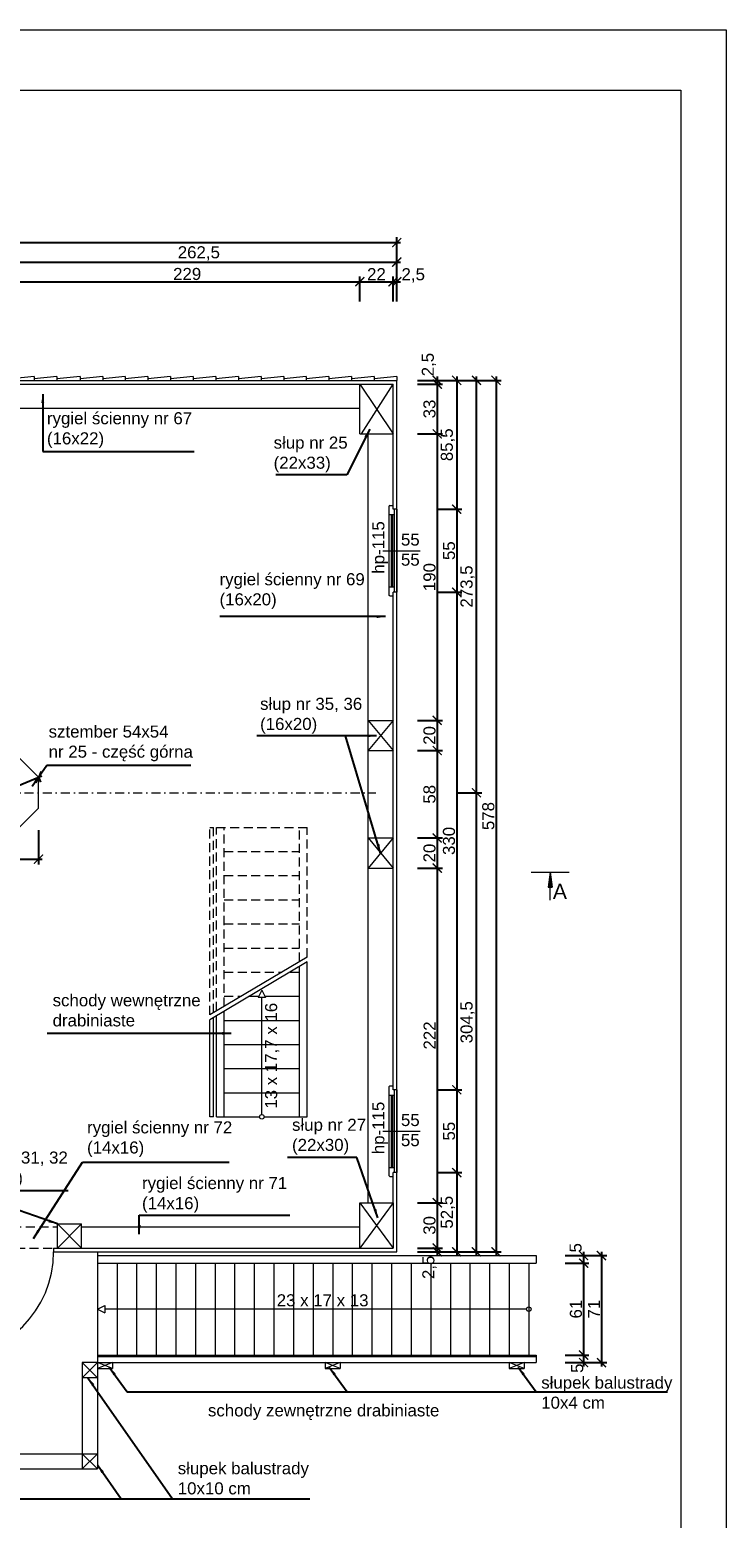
# Model space of a CAD drawing. Header units: millimetres. Extents: x -80660 to 263001, y 590205 to 619905.
# Tile 13 of 64: x -39030 to -34413, y 610032 to 619905. Entities that reach past the tile are written whole.
import ezdxf

# ---------------------------------------------------------------- set-up
doc = ezdxf.new("R2010")
doc.units = ezdxf.units.MM
doc.linetypes.add('DASHDOTX2', pattern=[2, 1, -0.5, 0, -0.5])
doc.linetypes.add('DASHEDX2', pattern=[1.5, 1, -0.5])
for name, color, linetype, lineweight in [('l.c. 5', 8, 'Continuous', 5), ('l.c.9', 3, 'Continuous', 9), ('l.k.k. 5', 4, 'DASHEDX2', 5), ('l.kr.kp.9', 5, 'DASHDOTX2', 9)]:
    doc.layers.add(name, color=color, linetype=linetype, lineweight=lineweight)
doc.styles.add('styl1', font='arial.ttf')
doc.dimstyles.new('stefan', dxfattribs={"dimtxt": 80, "dimasz": 60, "dimexe": 35, "dimexo": 0, "dimgap": 10, "dimtad": 1, "dimdec": 1, "dimlfac": 0.1, "dimtxsty": 'styl1', "dimblk": 'ARCHTICK', "dimcen": 2.5, "dimdle": 25, "dimadec": 0, "dimazin": 0, "dimtfac": 1, "dimtdec": 1, "dimtmove": 0, "dimatfit": 3, "dimfxl": 1, "dimarcsym": 0})

# ---------------------------------------------------------------- blocks, each defined once
blk = doc.blocks.new('_ArchTick')
at = {"color": 0, "const_width": 0.15}
blk.add_lwpolyline([(-0.5, -0.5), (0.5, 0.5)], dxfattribs=at)
blk = doc.blocks.new('*D220')
at = {"layer": 'Defpoints', "color": 0}
for p in [(-36842, 618233.3), (-39132, 618103.3), (-36842, 618103.3)]:
    blk.add_point(p, dxfattribs=at)
at = {"layer": 'l.c.9', "color": 0, "lineweight": -2}
for p, q in [((-39157, 618233.3), (-36817, 618233.3)), ((-39132, 618103.3), (-39132, 618268.3)), ((-36842, 618103.3), (-36842, 618268.3))]:
    blk.add_line(p, q, dxfattribs=at)
at = {"layer": 'l.c.9', "color": 0, "lineweight": -2, "xscale": 60, "yscale": 60, "zscale": 60, "rotation": 180}
blk.add_blockref('_ArchTick', (-39132, 618233.3), dxfattribs=at)
at = {"layer": 'l.c.9', "color": 0, "lineweight": -2, "xscale": 60, "yscale": 60, "zscale": 60}
blk.add_blockref('_ArchTick', (-36842, 618233.3), dxfattribs=at)
at = {"layer": 'l.c.9', "color": 0, "insert": (-37987, 618284.2), "char_height": 80, "attachment_point": 5, "style": 'styl1'}
blk.add_mtext('229', dxfattribs=at)
blk = doc.blocks.new('*D218')
at = {"layer": 'Defpoints', "color": 0}
for p in [(-36597, 618363.3), (-39222, 618233.3), (-36597, 618233.3)]:
    blk.add_point(p, dxfattribs=at)
at = {"layer": 'l.c.9', "color": 0, "lineweight": -2}
for p, q in [((-39222, 618233.3), (-39222, 618398.3)), ((-36597, 618233.3), (-36597, 618398.3)), ((-39247, 618363.3), (-36572, 618363.3))]:
    blk.add_line(p, q, dxfattribs=at)
at = {"layer": 'l.c.9', "color": 0, "lineweight": -2, "xscale": 60, "yscale": 60, "zscale": 60, "rotation": 180}
blk.add_blockref('_ArchTick', (-39222, 618363.3), dxfattribs=at)
at = {"layer": 'l.c.9', "color": 0, "lineweight": -2, "xscale": 60, "yscale": 60, "zscale": 60}
blk.add_blockref('_ArchTick', (-36597, 618363.3), dxfattribs=at)
at = {"layer": 'l.c.9', "color": 0, "insert": (-37909.5, 618421.4), "char_height": 80, "attachment_point": 5, "style": 'styl1'}
blk.add_mtext('262,5', dxfattribs=at)
blk = doc.blocks.new('*D195')
at = {"layer": 'Defpoints', "color": 0}
for p in [(-36597, 618493.3), (-41847, 618363.3), (-36597, 618363.3)]:
    blk.add_point(p, dxfattribs=at)
at = {"layer": 'l.c.9', "color": 0, "lineweight": -2}
for p, q in [((-41872, 618493.3), (-36572, 618493.3)), ((-41847, 618363.3), (-41847, 618528.3)), ((-36597, 618363.3), (-36597, 618528.3))]:
    blk.add_line(p, q, dxfattribs=at)
at = {"layer": 'l.c.9', "color": 0, "lineweight": -2, "xscale": 60, "yscale": 60, "zscale": 60, "rotation": 180}
blk.add_blockref('_ArchTick', (-41847, 618493.3), dxfattribs=at)
at = {"layer": 'l.c.9', "color": 0, "lineweight": -2, "xscale": 60, "yscale": 60, "zscale": 60}
blk.add_blockref('_ArchTick', (-36597, 618493.3), dxfattribs=at)
at = {"layer": 'l.c.9', "color": 0, "insert": (-39222, 618544.2), "char_height": 80, "attachment_point": 5, "style": 'styl1'}
blk.add_mtext('525', dxfattribs=at)
blk = doc.blocks.new('*D244')
at = {"layer": 'Defpoints', "color": 0}
for p in [(-38972.9, 614948), (-38972.7, 614947.6), (-39471.5, 614741)]:
    blk.add_point(p, dxfattribs=at)
at = {"layer": 'l.c.9', "color": 0, "lineweight": -2}
for p, q in [((-39494.4, 614731.1), (-38949.6, 614957.2)), ((-38972.9, 614948), (-38959.3, 614915.3)), ((-39471.5, 614741), (-39457.9, 614708.3))]:
    blk.add_line(p, q, dxfattribs=at)
at = {"layer": 'l.c.9', "color": 0, "lineweight": -2, "xscale": 60, "yscale": 60, "zscale": 60}
for p, rotation in [((-38972.7, 614947.6), 22.54321186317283), ((-39471.3, 614740.7), 202.5432118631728)]:
    blk.add_blockref('_ArchTick', p, dxfattribs=dict(at, rotation=rotation))
at = {"layer": 'l.c.9', "color": 0, "insert": (-39241.4, 614891), "char_height": 80, "attachment_point": 5, "rotation": 22.54321, "style": 'styl1'}
blk.add_mtext('54', dxfattribs=at)
blk = doc.blocks.new('*D228')
at = {"layer": 'Defpoints', "color": 0}
for p in [(-39462.9, 614594.9), (-38972.6, 614594.9), (-38972.6, 614403.7)]:
    blk.add_point(p, dxfattribs=at)
at = {"layer": 'l.c.9', "color": 0, "lineweight": -2}
for p, q in [((-39462.9, 614594.9), (-39462.9, 614368.7)), ((-38972.6, 614594.9), (-38972.6, 614368.7)), ((-39487.9, 614403.7), (-38947.6, 614403.7))]:
    blk.add_line(p, q, dxfattribs=at)
at = {"layer": 'l.c.9', "color": 0, "lineweight": -2, "xscale": 60, "yscale": 60, "zscale": 60, "rotation": 180}
blk.add_blockref('_ArchTick', (-39462.9, 614403.7), dxfattribs=at)
at = {"layer": 'l.c.9', "color": 0, "lineweight": -2, "xscale": 60, "yscale": 60, "zscale": 60}
blk.add_blockref('_ArchTick', (-38972.6, 614403.7), dxfattribs=at)
at = {"layer": 'l.c.9', "color": 0, "insert": (-39217.7, 614454.4), "char_height": 80, "attachment_point": 5, "style": 'styl1'}
blk.add_mtext('54', dxfattribs=at)
blk = doc.blocks.new('*D256')
at = {"layer": 'Defpoints', "color": 0}
for p in [(-36329.2, 612324.4), (-36329.2, 611799.4), (-36199.9, 611799.4)]:
    blk.add_point(p, dxfattribs=at)
at = {"layer": 'l.c.9', "color": 0, "lineweight": -2}
for p, q in [((-36329.2, 612324.4), (-36164.9, 612324.4)), ((-36199.9, 612349.4), (-36199.9, 611774.4)), ((-36329.2, 611799.4), (-36164.9, 611799.4))]:
    blk.add_line(p, q, dxfattribs=at)
at = {"layer": 'l.c.9', "color": 0, "lineweight": -2, "xscale": 60, "yscale": 60, "zscale": 60}
for p, rotation in [((-36199.9, 612324.4), 90), ((-36199.9, 611799.4), 270)]:
    blk.add_blockref('_ArchTick', p, dxfattribs=dict(at, rotation=rotation))
at = {"layer": 'l.c.9', "color": 0, "insert": (-36257.9, 612061.9), "char_height": 80, "attachment_point": 5, "rotation": 90, "style": 'styl1'}
blk.add_mtext('52,5', dxfattribs=at)
blk = doc.blocks.new('*D255')
at = {"layer": 'Defpoints', "color": 0}
for p in [(-36329.2, 612874.4), (-36329.2, 612324.4), (-36199.9, 612324.4)]:
    blk.add_point(p, dxfattribs=at)
at = {"layer": 'l.c.9', "color": 0, "lineweight": -2}
for p, q in [((-36329.2, 612874.4), (-36164.9, 612874.4)), ((-36199.9, 612899.4), (-36199.9, 612299.4)), ((-36329.2, 612324.4), (-36164.9, 612324.4))]:
    blk.add_line(p, q, dxfattribs=at)
at = {"layer": 'l.c.9', "color": 0, "lineweight": -2, "xscale": 60, "yscale": 60, "zscale": 60}
for p, rotation in [((-36199.9, 612874.4), 90), ((-36199.9, 612324.4), 270)]:
    blk.add_blockref('_ArchTick', p, dxfattribs=dict(at, rotation=rotation))
at = {"layer": 'l.c.9', "color": 0, "insert": (-36250.6, 612599.4), "char_height": 80, "attachment_point": 5, "rotation": 90, "style": 'styl1'}
blk.add_mtext('55', dxfattribs=at)
blk = doc.blocks.new('*D254')
at = {"layer": 'Defpoints', "color": 0}
for p in [(-36329.2, 616174.4), (-36329.2, 612874.4), (-36199.9, 612874.4)]:
    blk.add_point(p, dxfattribs=at)
at = {"layer": 'l.c.9', "color": 0, "lineweight": -2}
for p, q in [((-36329.2, 616174.4), (-36164.9, 616174.4)), ((-36199.9, 616199.4), (-36199.9, 612849.4)), ((-36329.2, 612874.4), (-36164.9, 612874.4))]:
    blk.add_line(p, q, dxfattribs=at)
at = {"layer": 'l.c.9', "color": 0, "lineweight": -2, "xscale": 60, "yscale": 60, "zscale": 60}
for p, rotation in [((-36199.9, 616174.4), 90), ((-36199.9, 612874.4), 270)]:
    blk.add_blockref('_ArchTick', p, dxfattribs=dict(at, rotation=rotation))
at = {"layer": 'l.c.9', "color": 0, "insert": (-36250.7, 614524.4), "char_height": 80, "attachment_point": 5, "rotation": 90, "style": 'styl1'}
blk.add_mtext('330', dxfattribs=at)
blk = doc.blocks.new('*D253')
at = {"layer": 'Defpoints', "color": 0}
for p in [(-36329.2, 616724.4), (-36329.2, 616174.4), (-36199.9, 616174.4)]:
    blk.add_point(p, dxfattribs=at)
at = {"layer": 'l.c.9', "color": 0, "lineweight": -2}
for p, q in [((-36329.2, 616724.4), (-36164.9, 616724.4)), ((-36199.9, 616749.4), (-36199.9, 616149.4)), ((-36329.2, 616174.4), (-36164.9, 616174.4))]:
    blk.add_line(p, q, dxfattribs=at)
at = {"layer": 'l.c.9', "color": 0, "lineweight": -2, "xscale": 60, "yscale": 60, "zscale": 60}
for p, rotation in [((-36199.9, 616724.4), 90), ((-36199.9, 616174.4), 270)]:
    blk.add_blockref('_ArchTick', p, dxfattribs=dict(at, rotation=rotation))
at = {"layer": 'l.c.9', "color": 0, "insert": (-36250.6, 616449.4), "char_height": 80, "attachment_point": 5, "rotation": 90, "style": 'styl1'}
blk.add_mtext('55', dxfattribs=at)
blk = doc.blocks.new('*D252')
at = {"layer": 'Defpoints', "color": 0}
for p in [(-36329.2, 617579.4), (-36329.2, 616724.4), (-36199.9, 616724.4)]:
    blk.add_point(p, dxfattribs=at)
at = {"layer": 'l.c.9', "color": 0, "lineweight": -2}
for p, q in [((-36199.9, 617604.4), (-36199.9, 616699.4)), ((-36329.2, 617579.4), (-36164.9, 617579.4)), ((-36329.2, 616724.4), (-36164.9, 616724.4))]:
    blk.add_line(p, q, dxfattribs=at)
at = {"layer": 'l.c.9', "color": 0, "lineweight": -2, "xscale": 60, "yscale": 60, "zscale": 60}
for p, rotation in [((-36199.9, 617579.4), 90), ((-36199.9, 616724.4), 270)]:
    blk.add_blockref('_ArchTick', p, dxfattribs=dict(at, rotation=rotation))
at = {"layer": 'l.c.9', "color": 0, "insert": (-36257.9, 617151.9), "char_height": 80, "attachment_point": 5, "rotation": 90, "style": 'styl1'}
blk.add_mtext('85,5', dxfattribs=at)
blk = doc.blocks.new('*D251')
at = {"layer": 'Defpoints', "color": 0}
for p in [(-35481.4, 611774.4), (-35481.4, 611724.4), (-35358.5, 611724.4)]:
    blk.add_point(p, dxfattribs=at)
at = {"layer": 'l.c.9', "color": 0, "lineweight": -2}
for p, q in [((-35358.5, 611799.4), (-35358.5, 611699.4)), ((-35481.4, 611774.4), (-35323.5, 611774.4)), ((-35481.4, 611724.4), (-35323.5, 611724.4))]:
    blk.add_line(p, q, dxfattribs=at)
at = {"layer": 'l.c.9', "color": 0, "lineweight": -2, "xscale": 60, "yscale": 60, "zscale": 60}
for p, rotation in [((-35358.5, 611774.4), 90), ((-35358.5, 611724.4), 270)]:
    blk.add_blockref('_ArchTick', p, dxfattribs=dict(at, rotation=rotation))
at = {"layer": 'l.c.9', "color": 0, "insert": (-35411.3, 611826), "char_height": 80, "attachment_point": 5, "rotation": 90, "style": 'styl1'}
blk.add_mtext('5', dxfattribs=at)
blk = doc.blocks.new('*D250')
at = {"layer": 'Defpoints', "color": 0}
for p in [(-35481.4, 611114.4), (-35481.4, 611064.4), (-35358.5, 611064.4)]:
    blk.add_point(p, dxfattribs=at)
at = {"layer": 'l.c.9', "color": 0, "lineweight": -2}
for p, q in [((-35481.4, 611114.4), (-35323.5, 611114.4)), ((-35358.5, 611139.4), (-35358.5, 611039.4)), ((-35481.4, 611064.4), (-35323.5, 611064.4))]:
    blk.add_line(p, q, dxfattribs=at)
at = {"layer": 'l.c.9', "color": 0, "lineweight": -2, "xscale": 60, "yscale": 60, "zscale": 60}
for p, rotation in [((-35358.5, 611114.4), 90), ((-35358.5, 611064.4), 270)]:
    blk.add_blockref('_ArchTick', p, dxfattribs=dict(at, rotation=rotation))
at = {"layer": 'l.c.9', "color": 0, "insert": (-35400.7, 611027.4), "char_height": 80, "attachment_point": 5, "rotation": 90, "style": 'styl1'}
blk.add_mtext('5', dxfattribs=at)
blk = doc.blocks.new('*D249')
at = {"layer": 'Defpoints', "color": 0}
for p in [(-35481.4, 611724.4), (-35481.4, 611114.4), (-35358.5, 611114.4)]:
    blk.add_point(p, dxfattribs=at)
at = {"layer": 'l.c.9', "color": 0, "lineweight": -2}
for p, q in [((-35481.4, 611724.4), (-35323.5, 611724.4)), ((-35358.5, 611749.4), (-35358.5, 611089.4)), ((-35481.4, 611114.4), (-35323.5, 611114.4))]:
    blk.add_line(p, q, dxfattribs=at)
at = {"layer": 'l.c.9', "color": 0, "lineweight": -2, "xscale": 60, "yscale": 60, "zscale": 60}
for p, rotation in [((-35358.5, 611724.4), 90), ((-35358.5, 611114.4), 270)]:
    blk.add_blockref('_ArchTick', p, dxfattribs=dict(at, rotation=rotation))
at = {"layer": 'l.c.9', "color": 0, "insert": (-35409.3, 611419.4), "char_height": 80, "attachment_point": 5, "rotation": 90, "style": 'styl1'}
blk.add_mtext('61', dxfattribs=at)
blk = doc.blocks.new('*D248')
at = {"layer": 'Defpoints', "color": 0}
for p in [(-35358.5, 611774.4), (-35358.5, 611064.4), (-35240.1, 611064.4)]:
    blk.add_point(p, dxfattribs=at)
at = {"layer": 'l.c.9', "color": 0, "lineweight": -2}
for p, q in [((-35240.1, 611799.4), (-35240.1, 611039.4)), ((-35358.5, 611774.4), (-35205.1, 611774.4)), ((-35358.5, 611064.4), (-35205.1, 611064.4))]:
    blk.add_line(p, q, dxfattribs=at)
at = {"layer": 'l.c.9', "color": 0, "lineweight": -2, "xscale": 60, "yscale": 60, "zscale": 60}
for p, rotation in [((-35240.1, 611774.4), 90), ((-35240.1, 611064.4), 270)]:
    blk.add_blockref('_ArchTick', p, dxfattribs=dict(at, rotation=rotation))
at = {"layer": 'l.c.9', "color": 0, "insert": (-35290.2, 611419.4), "char_height": 80, "attachment_point": 5, "rotation": 90, "style": 'styl1'}
blk.add_mtext('71', dxfattribs=at)
blk = doc.blocks.new('*D243')
at = {"layer": 'Defpoints', "color": 0}
for p in [(-36199.2, 617579.4), (-36069.2, 617579.4), (-36199.2, 614844.4)]:
    blk.add_point(p, dxfattribs=at)
at = {"layer": 'l.c.9', "color": 0, "lineweight": -2}
for p, q in [((-36069.2, 614819.4), (-36069.2, 617604.4)), ((-36199.2, 617579.4), (-36034.2, 617579.4)), ((-36199.2, 614844.4), (-36034.2, 614844.4))]:
    blk.add_line(p, q, dxfattribs=at)
at = {"layer": 'l.c.9', "color": 0, "lineweight": -2, "xscale": 60, "yscale": 60, "zscale": 60}
for p, rotation in [((-36069.2, 617579.4), 90), ((-36069.2, 614844.4), 270)]:
    blk.add_blockref('_ArchTick', p, dxfattribs=dict(at, rotation=rotation))
at = {"layer": 'l.c.9', "color": 0, "insert": (-36127.3, 616211.9), "char_height": 80, "attachment_point": 5, "rotation": 90, "style": 'styl1'}
blk.add_mtext('273,5', dxfattribs=at)
blk = doc.blocks.new('*D242')
at = {"layer": 'Defpoints', "color": 0}
for p in [(-36459.2, 614344.1), (-36459.2, 612124.4), (-36329.2, 612124.4)]:
    blk.add_point(p, dxfattribs=at)
at = {"layer": 'l.c.9', "color": 0, "lineweight": -2}
for p, q in [((-36459.2, 614344.1), (-36294.2, 614344.1)), ((-36329.2, 614369.1), (-36329.2, 612099.4)), ((-36459.2, 612124.4), (-36294.2, 612124.4))]:
    blk.add_line(p, q, dxfattribs=at)
at = {"layer": 'l.c.9', "color": 0, "lineweight": -2, "xscale": 60, "yscale": 60, "zscale": 60}
for p, rotation in [((-36329.2, 614344.1), 90), ((-36329.2, 612124.4), 270)]:
    blk.add_blockref('_ArchTick', p, dxfattribs=dict(at, rotation=rotation))
at = {"layer": 'l.c.9', "color": 0, "insert": (-36379.4, 613234.3), "char_height": 80, "attachment_point": 5, "rotation": 90, "style": 'styl1'}
blk.add_mtext('222', dxfattribs=at)
blk = doc.blocks.new('*D241')
at = {"layer": 'Defpoints', "color": 0}
for p in [(-36459.2, 614544.1), (-36459.2, 614344.1), (-36329.2, 614344.1)]:
    blk.add_point(p, dxfattribs=at)
at = {"layer": 'l.c.9', "color": 0, "lineweight": -2}
for p, q in [((-36459.2, 614544.1), (-36294.2, 614544.1)), ((-36329.2, 614569.1), (-36329.2, 614319.1)), ((-36459.2, 614344.1), (-36294.2, 614344.1))]:
    blk.add_line(p, q, dxfattribs=at)
at = {"layer": 'l.c.9', "color": 0, "lineweight": -2, "xscale": 60, "yscale": 60, "zscale": 60}
for p, rotation in [((-36329.2, 614544.1), 90), ((-36329.2, 614344.1), 270)]:
    blk.add_blockref('_ArchTick', p, dxfattribs=dict(at, rotation=rotation))
at = {"layer": 'l.c.9', "color": 0, "insert": (-36380.1, 614444.1), "char_height": 80, "attachment_point": 5, "rotation": 90, "style": 'styl1'}
blk.add_mtext('20', dxfattribs=at)
blk = doc.blocks.new('*D240')
at = {"layer": 'Defpoints', "color": 0}
for p in [(-36459.2, 615124.1), (-36459.2, 614544.1), (-36329.2, 614544.1)]:
    blk.add_point(p, dxfattribs=at)
at = {"layer": 'l.c.9', "color": 0, "lineweight": -2}
for p, q in [((-36329.2, 615149.1), (-36329.2, 614519.1)), ((-36459.2, 615124.1), (-36294.2, 615124.1)), ((-36459.2, 614544.1), (-36294.2, 614544.1))]:
    blk.add_line(p, q, dxfattribs=at)
at = {"layer": 'l.c.9', "color": 0, "lineweight": -2, "xscale": 60, "yscale": 60, "zscale": 60}
for p, rotation in [((-36329.2, 615124.1), 90), ((-36329.2, 614544.1), 270)]:
    blk.add_blockref('_ArchTick', p, dxfattribs=dict(at, rotation=rotation))
at = {"layer": 'l.c.9', "color": 0, "insert": (-36380.1, 614834.1), "char_height": 80, "attachment_point": 5, "rotation": 90, "style": 'styl1'}
blk.add_mtext('58', dxfattribs=at)
blk = doc.blocks.new('*D239')
at = {"layer": 'Defpoints', "color": 0}
for p in [(-36459.2, 615324.1), (-36459.2, 615124.1), (-36329.2, 615124.1)]:
    blk.add_point(p, dxfattribs=at)
at = {"layer": 'l.c.9', "color": 0, "lineweight": -2}
for p, q in [((-36329.2, 615349.1), (-36329.2, 615099.1)), ((-36459.2, 615324.1), (-36294.2, 615324.1)), ((-36459.2, 615124.1), (-36294.2, 615124.1))]:
    blk.add_line(p, q, dxfattribs=at)
at = {"layer": 'l.c.9', "color": 0, "lineweight": -2, "xscale": 60, "yscale": 60, "zscale": 60}
for p, rotation in [((-36329.2, 615324.1), 90), ((-36329.2, 615124.1), 270)]:
    blk.add_blockref('_ArchTick', p, dxfattribs=dict(at, rotation=rotation))
at = {"layer": 'l.c.9', "color": 0, "insert": (-36380.1, 615224.1), "char_height": 80, "attachment_point": 5, "rotation": 90, "style": 'styl1'}
blk.add_mtext('20', dxfattribs=at)
blk = doc.blocks.new('*D238')
at = {"layer": 'Defpoints', "color": 0}
for p in [(-36459.2, 617224.4), (-36459.2, 615324.1), (-36329.2, 615324.1)]:
    blk.add_point(p, dxfattribs=at)
at = {"layer": 'l.c.9', "color": 0, "lineweight": -2}
for p, q in [((-36459.2, 617224.4), (-36294.2, 617224.4)), ((-36329.2, 617249.4), (-36329.2, 615299.1)), ((-36459.2, 615324.1), (-36294.2, 615324.1))]:
    blk.add_line(p, q, dxfattribs=at)
at = {"layer": 'l.c.9', "color": 0, "lineweight": -2, "xscale": 60, "yscale": 60, "zscale": 60}
for p, rotation in [((-36329.2, 617224.4), 90), ((-36329.2, 615324.1), 270)]:
    blk.add_blockref('_ArchTick', p, dxfattribs=dict(at, rotation=rotation))
at = {"layer": 'l.c.9', "color": 0, "insert": (-36380.1, 616274.3), "char_height": 80, "attachment_point": 5, "rotation": 90, "style": 'styl1'}
blk.add_mtext('190', dxfattribs=at)
blk = doc.blocks.new('*D237')
at = {"layer": 'Defpoints', "color": 0}
for p in [(-36459.2, 617554.4), (-36459.2, 617224.4), (-36329.2, 617224.4)]:
    blk.add_point(p, dxfattribs=at)
at = {"layer": 'l.c.9', "color": 0, "lineweight": -2}
for p, q in [((-36459.2, 617554.4), (-36294.2, 617554.4)), ((-36329.2, 617579.4), (-36329.2, 617199.4)), ((-36459.2, 617224.4), (-36294.2, 617224.4))]:
    blk.add_line(p, q, dxfattribs=at)
at = {"layer": 'l.c.9', "color": 0, "lineweight": -2, "xscale": 60, "yscale": 60, "zscale": 60}
for p, rotation in [((-36329.2, 617554.4), 90), ((-36329.2, 617224.4), 270)]:
    blk.add_blockref('_ArchTick', p, dxfattribs=dict(at, rotation=rotation))
at = {"layer": 'l.c.9', "color": 0, "insert": (-36380.1, 617389.4), "char_height": 80, "attachment_point": 5, "rotation": 90, "style": 'styl1'}
blk.add_mtext('33', dxfattribs=at)
blk = doc.blocks.new('*D236')
at = {"layer": 'Defpoints', "color": 0}
for p in [(-36459.2, 617579.4), (-36459.2, 617554.4), (-36329.2, 617554.4)]:
    blk.add_point(p, dxfattribs=at)
at = {"layer": 'l.c.9', "color": 0, "lineweight": -2}
for p, q in [((-36329.2, 617604.4), (-36329.2, 617529.4)), ((-36459.2, 617579.4), (-36294.2, 617579.4)), ((-36459.2, 617554.4), (-36294.2, 617554.4))]:
    blk.add_line(p, q, dxfattribs=at)
at = {"layer": 'l.c.9', "color": 0, "lineweight": -2, "xscale": 60, "yscale": 60, "zscale": 60}
for p, rotation in [((-36329.2, 617579.4), 90), ((-36329.2, 617554.4), 270)]:
    blk.add_blockref('_ArchTick', p, dxfattribs=dict(at, rotation=rotation))
at = {"layer": 'l.c.9', "color": 0, "insert": (-36384.1, 617683.8), "char_height": 80, "attachment_point": 5, "rotation": 90, "style": 'styl1'}
blk.add_mtext('2,5', dxfattribs=at)
blk = doc.blocks.new('*D235')
at = {"layer": 'Defpoints', "color": 0}
for p in [(-36069.2, 617579.4), (-36069.2, 611799.4), (-35939.2, 611799.4)]:
    blk.add_point(p, dxfattribs=at)
at = {"layer": 'l.c.9', "color": 0, "lineweight": -2}
for p, q in [((-35939.2, 617604.4), (-35939.2, 611774.4)), ((-36069.2, 617579.4), (-35904.2, 617579.4)), ((-36069.2, 611799.4), (-35904.2, 611799.4))]:
    blk.add_line(p, q, dxfattribs=at)
at = {"layer": 'l.c.9', "color": 0, "lineweight": -2, "xscale": 60, "yscale": 60, "zscale": 60}
for p, rotation in [((-35939.2, 617579.4), 90), ((-35939.2, 611799.4), 270)]:
    blk.add_blockref('_ArchTick', p, dxfattribs=dict(at, rotation=rotation))
at = {"layer": 'l.c.9', "color": 0, "insert": (-35990.1, 614689.4), "char_height": 80, "attachment_point": 5, "rotation": 90, "style": 'styl1'}
blk.add_mtext('578', dxfattribs=at)
blk = doc.blocks.new('*D234')
at = {"layer": 'Defpoints', "color": 0}
for p in [(-36199.2, 614844.4), (-36069.2, 614844.4), (-36199.2, 611799.4)]:
    blk.add_point(p, dxfattribs=at)
at = {"layer": 'l.c.9', "color": 0, "lineweight": -2}
for p, q in [((-36199.2, 614844.4), (-36034.2, 614844.4)), ((-36069.2, 611774.4), (-36069.2, 614869.4)), ((-36199.2, 611799.4), (-36034.2, 611799.4))]:
    blk.add_line(p, q, dxfattribs=at)
at = {"layer": 'l.c.9', "color": 0, "lineweight": -2, "xscale": 60, "yscale": 60, "zscale": 60}
for p, rotation in [((-36069.2, 614844.4), 90), ((-36069.2, 611799.4), 270)]:
    blk.add_blockref('_ArchTick', p, dxfattribs=dict(at, rotation=rotation))
at = {"layer": 'l.c.9', "color": 0, "insert": (-36127.3, 613321.9), "char_height": 80, "attachment_point": 5, "rotation": 90, "style": 'styl1'}
blk.add_mtext('304,5', dxfattribs=at)
blk = doc.blocks.new('*D233')
at = {"layer": 'Defpoints', "color": 0}
for p in [(-36459.2, 611824.4), (-36459.2, 611799.4), (-36329.2, 611799.4)]:
    blk.add_point(p, dxfattribs=at)
at = {"layer": 'l.c.9', "color": 0, "lineweight": -2}
for p, q in [((-36459.2, 611824.4), (-36294.2, 611824.4)), ((-36459.2, 611799.4), (-36294.2, 611799.4)), ((-36329.2, 611849.4), (-36329.2, 611774.4))]:
    blk.add_line(p, q, dxfattribs=at)
at = {"layer": 'l.c.9', "color": 0, "lineweight": -2, "xscale": 60, "yscale": 60, "zscale": 60}
for p, rotation in [((-36329.2, 611824.4), 90), ((-36329.2, 611799.4), 270)]:
    blk.add_blockref('_ArchTick', p, dxfattribs=dict(at, rotation=rotation))
at = {"layer": 'l.c.9', "color": 0, "insert": (-36380.4, 611696.3), "char_height": 80, "attachment_point": 5, "rotation": 90, "style": 'styl1'}
blk.add_mtext('2,5', dxfattribs=at)
blk = doc.blocks.new('*D232')
at = {"layer": 'Defpoints', "color": 0}
for p in [(-36459.2, 612124.4), (-36459.2, 611824.4), (-36329.2, 611824.4)]:
    blk.add_point(p, dxfattribs=at)
at = {"layer": 'l.c.9', "color": 0, "lineweight": -2}
for p, q in [((-36459.2, 612124.4), (-36294.2, 612124.4)), ((-36329.2, 612149.4), (-36329.2, 611799.4)), ((-36459.2, 611824.4), (-36294.2, 611824.4))]:
    blk.add_line(p, q, dxfattribs=at)
at = {"layer": 'l.c.9', "color": 0, "lineweight": -2, "xscale": 60, "yscale": 60, "zscale": 60}
for p, rotation in [((-36329.2, 612124.4), 90), ((-36329.2, 611824.4), 270)]:
    blk.add_blockref('_ArchTick', p, dxfattribs=dict(at, rotation=rotation))
at = {"layer": 'l.c.9', "color": 0, "insert": (-36380.1, 611974.4), "char_height": 80, "attachment_point": 5, "rotation": 90, "style": 'styl1'}
blk.add_mtext('30', dxfattribs=at)
blk = doc.blocks.new('*D219')
at = {"layer": 'Defpoints', "color": 0}
for p in [(-36622, 618233.3), (-36842, 618103.3), (-36622, 618103.3)]:
    blk.add_point(p, dxfattribs=at)
at = {"layer": 'l.c.9', "color": 0, "lineweight": -2}
for p, q in [((-36867, 618233.3), (-36597, 618233.3)), ((-36842, 618103.3), (-36842, 618268.3)), ((-36622, 618103.3), (-36622, 618268.3))]:
    blk.add_line(p, q, dxfattribs=at)
at = {"layer": 'l.c.9', "color": 0, "lineweight": -2, "xscale": 60, "yscale": 60, "zscale": 60, "rotation": 180}
blk.add_blockref('_ArchTick', (-36842, 618233.3), dxfattribs=at)
at = {"layer": 'l.c.9', "color": 0, "lineweight": -2, "xscale": 60, "yscale": 60, "zscale": 60}
blk.add_blockref('_ArchTick', (-36622, 618233.3), dxfattribs=at)
at = {"layer": 'l.c.9', "color": 0, "insert": (-36732, 618283.5), "char_height": 80, "attachment_point": 5, "style": 'styl1'}
blk.add_mtext('22', dxfattribs=at)
blk = doc.blocks.new('*D193')
at = {"layer": 'Defpoints', "color": 0}
for p in [(-36597, 618233.3), (-36622, 618103.3), (-36597, 618103.3)]:
    blk.add_point(p, dxfattribs=at)
at = {"layer": 'l.c.9', "color": 0, "lineweight": -2}
for p, q in [((-36647, 618233.3), (-36572, 618233.3)), ((-36622, 618103.3), (-36622, 618268.3)), ((-36597, 618103.3), (-36597, 618268.3))]:
    blk.add_line(p, q, dxfattribs=at)
at = {"layer": 'l.c.9', "color": 0, "lineweight": -2, "xscale": 60, "yscale": 60, "zscale": 60, "rotation": 180}
blk.add_blockref('_ArchTick', (-36622, 618233.3), dxfattribs=at)
at = {"layer": 'l.c.9', "color": 0, "lineweight": -2, "xscale": 60, "yscale": 60, "zscale": 60}
blk.add_blockref('_ArchTick', (-36597, 618233.3), dxfattribs=at)
at = {"layer": 'l.c.9', "color": 0, "insert": (-36488, 618275.7), "char_height": 80, "attachment_point": 5, "style": 'styl1'}
blk.add_mtext('2,5', dxfattribs=at)

msp = doc.modelspace()

# ---------------------------------------------------------------- hatches: boundary and pattern name
at = {"layer": 'l.c.9'}
msp.add_hatch(color=0, dxfattribs=at).paths.add_polyline_path([(-35580.3, 614317.73), (-35592.8, 614217.73), (-35567.8, 614217.73)])

# ---------------------------------------------------------------- linework, layer by layer
at = {"layer": 'l.c. 5', "color": 0}
for p, q in [((-36634.5, 616689.37), (-36634.5, 616209.37)), ((-36624.5, 616689.37), (-36624.5, 616209.37)), ((-36634.5, 612839.37), (-36634.5, 612359.37)), ((-36624.5, 612839.37), (-36624.5, 612359.37))]:
    msp.add_line(p, q, dxfattribs=at)
at = {"layer": 'l.c.9', "color": 0}
for p, q in [((-44912.94, 619904.52), (-34412.94, 619904.52)), ((-44912.94, 619904.52), (-34412.94, 619904.52)), ((-34412.94, 619904.52), (-34412.94, 605054.52)), ((-43412.94, 619504.52), (-34712.94, 619504.52)), ((-34712.94, 619504.52), (-34712.94, 605354.52)), ((-39002, 617604.37), (-39152, 617589.37)), ((-38852, 617604.37), (-39002, 617589.37)), ((-39002, 617604.37), (-39002, 617579.37)), ((-38697, 617604.37), (-38852, 617589.37)), ((-38852, 617604.37), (-38852, 617579.37)), ((-38697, 617604.37), (-38697, 617579.37)), ((-38547, 617604.37), (-38697, 617589.37)), ((-38547, 617604.37), (-38547, 617579.37)), ((-38397, 617604.37), (-38547, 617589.37)), ((-38397, 617604.37), (-38397, 617579.37)), ((-38247, 617604.37), (-38397, 617589.37)), ((-38247, 617604.37), (-38247, 617579.37)), ((-38097, 617604.37), (-38247, 617589.37)), ((-38097, 617604.37), (-38097, 617579.37)), ((-37947, 617604.37), (-38097, 617589.37)), ((-37797, 617604.37), (-37947, 617589.37)), ((-37947, 617604.37), (-37947, 617579.37)), ((-37797, 617604.37), (-37797, 617579.37)), ((-37647, 617604.37), (-37797, 617589.37)), ((-37647, 617604.37), (-37647, 617579.37)), ((-37497, 617604.37), (-37647, 617589.37)), ((-37497, 617604.37), (-37497, 617579.37)), ((-37347, 617604.37), (-37497, 617589.37)), ((-37497, 617604.37), (-37497, 617604.37)), ((-37347, 617604.37), (-37347, 617579.37)), ((-37197, 617604.37), (-37347, 617589.37)), ((-37047, 617604.37), (-37197, 617589.37)), ((-37197, 617604.37), (-37197, 617579.37)), ((-37047, 617604.37), (-37047, 617579.37)), ((-36897, 617604.37), (-37047, 617589.37)), ((-36897, 617604.37), (-36897, 617579.37)), ((-36747, 617604.37), (-36897, 617589.37)), ((-36747, 617604.37), (-36747, 617579.37)), ((-36597, 617604.37), (-36747, 617589.37)), ((-36597, 617604.37), (-36597, 617579.37)), ((-41847, 617579.37), (-36597, 617579.37)), ((-41822, 617554.37), (-36622, 617554.37)), ((-36842, 617224.37), (-36842, 617554.37)), ((-36842, 617554.37), (-36622, 617224.37)), ((-36832, 617224.37), (-36622, 617554.37)), ((-36622, 617224.37), (-36622, 617554.37)), ((-36597, 611799.37), (-36597, 617579.37)), ((-41602, 617394.37), (-36842, 617394.37)), ((-36842, 617224.37), (-36622, 617224.37)), ((-36832, 617224.37), (-36622, 617224.37)), ((-36787, 612124.37), (-36787, 617224.37)), ((-36622, 616724.37), (-36622, 617224.37)), ((-36622, 616724.37), (-36622, 617044.14)), ((-36644, 616749.37), (-36647, 616746.37)), ((-36647, 616152.37), (-36647, 616746.37)), ((-36644, 616749.37), (-36622, 616749.37)), ((-36597, 616724.37), (-36622, 616724.37)), ((-36612, 616174.37), (-36612, 616724.37)), ((-36597, 616724.37), (-36597, 616174.37)), ((-36647, 616689.37), (-36612, 616689.37)), ((-36689.93, 616449.37), (-36441.43, 616449.37)), ((-36647, 616209.37), (-36612, 616209.37)), ((-36644, 616149.37), (-36647, 616152.37)), ((-36644, 616149.37), (-36622, 616149.37)), ((-36597, 616174.37), (-36622, 616174.37)), ((-36622, 612874.37), (-36622, 616174.37)), ((-36622, 612874.37), (-36622, 616174.37)), ((-36787, 615324.14), (-36622, 615124.14)), ((-36622, 615324.14), (-36787, 615124.14)), ((-36787, 615324.14), (-36622, 615324.14)), ((-36787, 615124.14), (-36622, 615124.14)), ((-36787, 614544.14), (-36622, 614544.14)), ((-36787, 614544.14), (-36622, 614344.14)), ((-36622, 614544.14), (-36787, 614344.14)), ((-36787, 614344.14), (-36622, 614344.14)), ((-35705.3, 614317.73), (-35455.3, 614317.73)), ((-35580.3, 614317.73), (-35592.8, 614217.73)), ((-35580.3, 614317.73), (-35567.8, 614217.73)), ((-35592.8, 614217.73), (-35567.8, 614217.73)), ((-35580.3, 614132.55), (-35580.3, 614217.73)), ((-37192, 613754.37), (-37837, 613370.22)), ((-37192, 613721.71), (-37837, 613337.57)), ((-37305.08, 613654.37), (-37242, 613654.37)), ((-37242, 612694.37), (-37242, 613691.93)), ((-37192, 612694.37), (-37192, 613721.71)), ((-37573.73, 613494.37), (-37512.57, 613494.37)), ((-37492, 613535.5), (-37517, 613485.5)), ((-37467, 613485.5), (-37517, 613485.5)), ((-37492, 613535.5), (-37467, 613485.5)), ((-37492, 612709.37), (-37492, 613485.5)), ((-37471.43, 613494.37), (-37242, 613494.37)), ((-37792, 612694.37), (-37792, 613364.37)), ((-37742, 612694.37), (-37742, 613394.14)), ((-37837, 612694.37), (-37837, 613337.57)), ((-37812, 612694.37), (-37812, 613352.45)), ((-37742, 613334.37), (-37242, 613334.37)), ((-37742, 613174.37), (-37242, 613174.37)), ((-37742, 613014.37), (-37242, 613014.37)), ((-36644, 612899.37), (-36647, 612896.37)), ((-36647, 612302.37), (-36647, 612896.37)), ((-36644, 612899.37), (-36622, 612899.37)), ((-36597, 612874.37), (-36622, 612874.37)), ((-36612, 612324.37), (-36612, 612874.37)), ((-36597, 612874.37), (-36597, 612324.37)), ((-37742, 612854.37), (-37242, 612854.37)), ((-36647, 612839.37), (-36612, 612839.37)), ((-37812, 612694.37), (-37837, 612694.37)), ((-37792, 612694.37), (-37507, 612694.37)), ((-37477, 612694.37), (-37192, 612694.37)), ((-36689.93, 612599.37), (-36441.43, 612599.37)), ((-36647, 612359.37), (-36612, 612359.37)), ((-36644, 612299.37), (-36647, 612302.37)), ((-36644, 612299.37), (-36622, 612299.37)), ((-36597, 612324.37), (-36622, 612324.37)), ((-36622, 612194.14), (-36622, 612324.37)), ((-36622, 612124.37), (-36622, 612324.37)), ((-36842, 611824.37), (-36842, 612124.37)), ((-36842, 612124.37), (-36622, 612124.37)), ((-36842, 612124.37), (-36622, 611824.37)), ((-36622, 612124.37), (-36842, 611824.37)), ((-36622, 612124.37), (-36622, 611824.37)), ((-38687, 611984.37), (-38847, 611824.37)), ((-38847, 611984.37), (-38687, 611824.37)), ((-38847, 611984.37), (-38687, 611984.37)), ((-38847, 611824.37), (-38847, 611984.37)), ((-38687, 611824.37), (-38687, 611984.37)), ((-38687, 611964.37), (-36842, 611964.37)), ((-38872, 611824.37), (-36622, 611824.37)), ((-38872, 611824.37), (-38872, 611799.37)), ((-38872, 611799.37), (-36597, 611799.37)), ((-38582, 611799.37), (-38582, 610359.37)), ((-38572, 611799.37), (-36597, 611799.37)), ((-38582, 611774.37), (-35672.48, 611774.37)), ((-38582, 611724.37), (-35672.48, 611724.37)), ((-38452, 611724.37), (-38452, 611114.37)), ((-38322, 611724.37), (-38322, 611114.37)), ((-38192, 611724.37), (-38192, 611114.37)), ((-38192, 611724.37), (-38192, 611114.37)), ((-38062, 611724.37), (-38062, 611114.37)), ((-37932, 611724.37), (-37932, 611114.37)), ((-37802, 611724.37), (-37802, 611114.37)), ((-37672, 611724.37), (-37672, 611114.37)), ((-37542, 611724.37), (-37542, 611114.37)), ((-37412, 611724.37), (-37412, 611114.37)), ((-37282, 611724.37), (-37282, 611114.37)), ((-37152, 611724.37), (-37152, 611114.37)), ((-37022, 611724.37), (-37022, 611114.37)), ((-37022, 611724.37), (-37022, 611114.37)), ((-36892, 611724.37), (-36892, 611114.37)), ((-36762, 611724.37), (-36762, 611114.37)), ((-36632, 611724.37), (-36632, 611114.37)), ((-36502, 611724.37), (-36502, 611114.37)), ((-36372, 611724.37), (-36372, 611114.37)), ((-36242, 611724.37), (-36242, 611114.37)), ((-36112, 611724.37), (-36112, 611114.37)), ((-35982, 611724.37), (-35982, 611114.37)), ((-35852, 611724.37), (-35852, 611114.37)), ((-35722, 611724.37), (-35722, 611114.37)), ((-35672.48, 611774.37), (-35672.48, 611724.37)), ((-38582, 611419.37), (-38532, 611444.37)), ((-38582, 611419.37), (-38532, 611394.37)), ((-38532, 611444.37), (-38532, 611394.37)), ((-35737, 611419.37), (-38532, 611419.37)), ((-38582, 611114.37), (-35672.48, 611114.37)), ((-38582, 611104.37), (-35672.48, 611104.37)), ((-35672.48, 611114.37), (-35672.48, 611064.37)), ((-38682, 610964.37), (-38582, 611064.37)), ((-38682, 611064.37), (-38582, 610964.37)), ((-38582, 611064.37), (-38682, 611064.37)), ((-38682, 611064.37), (-38682, 610359.37)), ((-38582, 611064.37), (-35672.48, 611064.37)), ((-38482, 611024.37), (-38582, 611064.37)), ((-38482, 611064.37), (-38582, 611024.37)), ((-38582, 611064.37), (-38582, 611024.37)), ((-38582, 611024.37), (-38482, 611024.37)), ((-38482, 611064.37), (-38482, 611024.37)), ((-37072, 611064.37), (-37072, 611024.37)), ((-36972, 611064.37), (-37072, 611024.37)), ((-36972, 611024.37), (-37072, 611064.37)), ((-37072, 611024.37), (-36972, 611024.37)), ((-36972, 611064.37), (-36972, 611024.37)), ((-35752.72, 611024.37), (-35852.72, 611064.37)), ((-35752.72, 611064.37), (-35852.72, 611024.37)), ((-35852.72, 611064.37), (-35852.72, 611024.37)), ((-35852.72, 611024.37), (-35752.72, 611024.37)), ((-35752.72, 611064.37), (-35752.72, 611024.37)), ((-38582, 610964.37), (-38682, 610964.37)), ((-41682, 610459.37), (-38582, 610459.37)), ((-38682, 610359.37), (-38582, 610459.37)), ((-38682, 610459.37), (-38582, 610359.37)), ((-41682, 610359.37), (-38582, 610359.37))]:
    msp.add_line(p, q, dxfattribs=at)
msp.add_lwpolyline([(-39471.45, 614947.69), (-39471.45, 614741.04), (-39325.33, 614594.92), (-39118.68, 614594.92), (-38972.56, 614741.04), (-38972.56, 614947.69), (-39118.68, 615093.81), (-39325.33, 615093.81)], close=True, dxfattribs=at)
for centre in [(-37492, 612694.37), (-35722, 611419.37)]:
    msp.add_circle(centre, 15, dxfattribs=at)
msp.add_arc((-39572, 611799.37), 700, 270, 0, dxfattribs=at)
at = {"layer": 'l.k.k. 5', "color": 0, "ltscale": 60}
for p, q in [((-37837, 613370.22), (-37837, 614614.37)), ((-37837, 614614.37), (-37812, 614614.37)), ((-37812, 613385.11), (-37812, 614614.37)), ((-37792, 613397.02), (-37792, 614614.37)), ((-37792, 614614.37), (-37192, 614614.37)), ((-37742, 613426.8), (-37742, 614614.37)), ((-37242, 613724.59), (-37242, 614614.37)), ((-37192, 613754.37), (-37192, 614614.37)), ((-37742, 614454.37), (-37242, 614454.37)), ((-37742, 614294.37), (-37242, 614294.37)), ((-37742, 614134.37), (-37242, 614134.37)), ((-37742, 613974.37), (-37242, 613974.37)), ((-37742, 613814.37), (-37242, 613814.37)), ((-37742, 613654.37), (-37359.91, 613654.37)), ((-37742, 613494.37), (-37628.56, 613494.37)), ((-39597, 611964.37), (-38847, 611964.37)), ((-39572, 611824.37), (-38872, 611824.37))]:
    msp.add_line(p, q, dxfattribs=at)
at = {"layer": 'l.kr.kp.9', "color": 0, "ltscale": 60}
msp.add_line((-41707, 614844.37), (-36737, 614844.37), dxfattribs=at)

# ---------------------------------------------------------------- texts
at = {"layer": 'l.c.9', "color": 0, "width": 2924.252, "attachment_point": 1}
for s, insert, char_height in [('{\\fArial|b0|i0|c238|p34;rygiel ścienny nr 67\\P(16x22)}', (-38916.57, 617368.08), 80), ('{\\fArial|b0|i0|c238|p34;słup nr 25\\P(22x33)}', (-37413.68, 617206.5), 80), ('{\\fArial|b0|i0|c238|p34;55\\P55}', (-36569.63, 616563.37), 80), ('{\\fArial|b0|i0|c238|p34;rygiel ścienny nr 69 \\P(16x20)}', (-37772.2, 616300.27), 80), ('{\\fArial|b0|i0|c238|p34;słup nr 35, 36\\P(16x20)}', (-37503.38, 615473.88), 80), ('{\\fArial|b0|i0|c238|p34;sztember 54x54\\Pnr 25 - część górna}', (-38905.53, 615290.01), 80), ('{\\fArial|b0|i0|c238|p34;A}', (-35562.18, 614240.11), 100), ('{\\fArial|b0|i0|c238|p34;schody wewnętrzne\\Pdrabiniaste}', (-38878.92, 613507.7), 80), ('{\\fArial|b0|i0|c238|p34;rygiel ścienny nr 72 \\P(14x16)}', (-38650.57, 612664.75), 80), ('{\\fArial|b0|i0|c238|p34;słup nr 27\\P(22x30)}', (-37291.62, 612681.91), 80), ('{\\fArial|b0|i0|c238|p34;55\\P55}', (-36569.63, 612713.37), 80), ('{\\fArial|b0|i0|c238|p34;słup nr 31, 32 \\P(16x16)}', (-39455.24, 612464.5), 80), ('{\\fArial|b0|i0|c238|p34;rygiel ścienny nr 71 \\P(14x16)}', (-38286.25, 612295.38), 80), ('{\\fArial|b0|i0|c238|p34;23 x 17 x 13 }', (-37393.16, 611517.82), 80), ('{\\fArial|b0|i0|c238|p34;słupek balustrady \\P10x4 cm}', (-35639.43, 610972.18), 80), ('{\\fArial|b0|i0|c238|p34;schody zewnętrzne drabiniaste}', (-37849.08, 610787.82), 80), ('{\\fArial|b0|i0|c238|p34;słupek balustrady \\P10x10 cm}', (-38049.21, 610403.99), 80)]:
    msp.add_mtext(s, dxfattribs=dict(at, insert=insert, char_height=char_height))
at = {"layer": 'l.c.9', "color": 0, "char_height": 80, "width": 2924.252, "attachment_point": 1, "rotation": 90}
for s, insert in [('{\\fArial|b0|i0|c238|p34;hp-115}', (-36759.48, 616296.94)), ('{\\fArial|b0|i0|c238|p34;13 x 17,7 x 16 }', (-37470.33, 612748.71)), ('{\\fArial|b0|i0|c238|p34;hp-115}', (-36759.48, 612446.94))]:
    msp.add_mtext(s, dxfattribs=dict(at, insert=insert))

# ---------------------------------------------------------------- dimensions: what is measured, and where the dimension line sits
at = {"layer": 'l.c.9', "color": 0}
dim = msp.add_linear_dim(base=(-36597, 618493.31), p1=(-41847, 618363.31), p2=(-36597, 618363.31), dimstyle='stefan', dxfattribs=at)
dim.commit()
dim.dimension.update_dxf_attribs({"geometry": '*D195', "text_midpoint": (-39222, 618544.15)})
for base, p1, p2, picture, middle in [((-36597, 618363.31), (-39222, 618233.31), (-36597, 618233.31), '*D218', (-37909.5, 618421.38)), ((-36842, 618233.31), (-39132, 618103.31), (-36842, 618103.31), '*D220', (-37987, 618284.15)), ((-36622, 618233.31), (-36842, 618103.31), (-36622, 618103.31), '*D219', (-36732, 618283.47))]:
    dim = msp.add_linear_dim(base=base, p1=p1, p2=p2, dimstyle='stefan', override={"dimtmove": 1}, dxfattribs=at)
    dim.commit()
    dim.dimension.update_dxf_attribs({"geometry": picture, "text_midpoint": middle})
dim = msp.add_linear_dim(base=(-36597, 618233.31), p1=(-36622, 618103.31), p2=(-36597, 618103.31), dimstyle='stefan', override={"dimtmove": 2}, dxfattribs=at)
dim.commit()
dim.dimension.update_dxf_attribs({"geometry": '*D193', "text_midpoint": (-36487.98, 618275.66), "dimtype": 160})
for base, p1, p2, picture, middle in [((-36329.22, 617554.37), (-36459.22, 617579.37), (-36459.22, 617554.37), '*D236', (-36384.07, 617683.81)), ((-36329.22, 611799.37), (-36459.22, 611824.37), (-36459.22, 611799.37), '*D233', (-36380.38, 611696.35)), ((-35358.46, 611724.37), (-35481.38, 611774.37), (-35481.38, 611724.37), '*D251', (-35411.31, 611825.99)), ((-35358.46, 611064.37), (-35481.38, 611114.37), (-35481.38, 611064.37), '*D250', (-35400.74, 611027.38))]:
    dim = msp.add_linear_dim(base=base, p1=p1, p2=p2, angle=90, dimstyle='stefan', override={"dimtmove": 2}, dxfattribs=at)
    dim.commit()
    dim.dimension.update_dxf_attribs({"geometry": picture, "text_midpoint": middle, "dimtype": 160})
for base, p1, p2, picture, middle in [((-36199.87, 616724.37), (-36329.22, 617579.37), (-36329.22, 616724.37), '*D252', (-36257.95, 617151.87)), ((-35939.22, 611799.37), (-36069.22, 617579.37), (-36069.22, 611799.37), '*D235', (-35990.07, 614689.37)), ((-36069.22, 614844.37), (-36199.22, 611799.37), (-36199.22, 614844.37), '*D234', (-36127.3, 613321.87)), ((-35240.08, 611064.37), (-35358.46, 611774.37), (-35358.46, 611064.37), '*D248', (-35290.25, 611419.37))]:
    dim = msp.add_linear_dim(base=base, p1=p1, p2=p2, angle=90, dimstyle='stefan', dxfattribs=at)
    dim.commit()
    dim.dimension.update_dxf_attribs({"geometry": picture, "text_midpoint": middle})
for base, p1, p2, picture, middle in [((-36069.22, 617579.37), (-36199.22, 614844.37), (-36199.22, 617579.37), '*D243', (-36127.3, 616211.87)), ((-36329.22, 617224.37), (-36459.22, 617554.37), (-36459.22, 617224.37), '*D237', (-36380.09, 617389.37)), ((-36329.22, 615324.14), (-36459.22, 617224.37), (-36459.22, 615324.14), '*D238', (-36380.07, 616274.25)), ((-36199.87, 616174.37), (-36329.22, 616724.37), (-36329.22, 616174.37), '*D253', (-36250.55, 616449.37)), ((-36199.87, 612874.37), (-36329.22, 616174.37), (-36329.22, 612874.37), '*D254', (-36250.75, 614524.37)), ((-36329.22, 615124.14), (-36459.22, 615324.14), (-36459.22, 615124.14), '*D239', (-36380.07, 615224.14)), ((-36329.22, 614544.14), (-36459.22, 615124.14), (-36459.22, 614544.14), '*D240', (-36380.07, 614834.14)), ((-36329.22, 614344.14), (-36459.22, 614544.14), (-36459.22, 614344.14), '*D241', (-36380.07, 614444.14)), ((-36329.22, 612124.37), (-36459.22, 614344.14), (-36459.22, 612124.37), '*D242', (-36379.38, 613234.25)), ((-36199.87, 612324.37), (-36329.22, 612874.37), (-36329.22, 612324.37), '*D255', (-36250.55, 612599.37)), ((-36199.87, 611799.37), (-36329.22, 612324.37), (-36329.22, 611799.37), '*D256', (-36257.95, 612061.87)), ((-36329.22, 611824.37), (-36459.22, 612124.37), (-36459.22, 611824.37), '*D232', (-36380.09, 611974.37)), ((-35358.46, 611114.37), (-35481.38, 611724.37), (-35481.38, 611114.37), '*D249', (-35409.31, 611419.37))]:
    dim = msp.add_linear_dim(base=base, p1=p1, p2=p2, angle=90, dimstyle='stefan', override={"dimtmove": 1}, dxfattribs=at)
    dim.commit()
    dim.dimension.update_dxf_attribs({"geometry": picture, "text_midpoint": middle})
dim = msp.add_aligned_dim(p1=(-39471.45, 614741.04), p2=(-38972.87, 614948), distance=-0.41, dimstyle='stefan', dxfattribs=at)
dim.commit()
dim.dimension.update_dxf_attribs({"geometry": '*D244', "text_midpoint": (-39241.43, 614890.96)})
dim = msp.add_linear_dim(base=(-38972.56, 614403.69), p1=(-39462.88, 614594.92), p2=(-38972.56, 614594.92), text='54', dimstyle='stefan', dxfattribs=at)
dim.commit()
dim.dimension.update_dxf_attribs({"geometry": '*D228', "text_midpoint": (-39217.72, 614454.37)})

# ---------------------------------------------------------------- leaders
for points in [[(-38944.47, 617488.18), (-38944.47, 617107.34), (-37940.92, 617107.34)], [(-36671.07, 616012.05), (-37770, 616012.05)]]:
    msp.add_leader(points, dimstyle='stefan', dxfattribs=at)
for points in [[(-36776.54, 617255.93), (-36927.57, 616953.39), (-37399.93, 616953.39)], [(-36704.5, 614444.14), (-36938.12, 615221.65), (-37524.21, 615221.65)], [(-36732.67, 615221.65), (-36938.12, 615221.65)], [(-39015.1, 614888.19), (-38917.5, 615026.43), (-37963.18, 615026.43)], [(-37694.38, 613247.75), (-38914.14, 613247.75)], [(-39006.24, 611887.8), (-38681.62, 612392.97), (-37707.73, 612392.97)], [(-36722, 612023.92), (-36862.82, 612423.81), (-37321.71, 612423.81)], [(-39694.99, 611930.54), (-39478.8, 612206.3), (-38776.13, 612206.3)], [(-38847, 611984.37), (-39478.8, 612206.3)], [(-38304.62, 611917.5), (-38304.62, 612041.81), (-37305.91, 612041.81)], [(-38503.27, 611034.37), (-38384.93, 610870.39), (-36926.25, 610870.39)], [(-37044.59, 611034.37), (-36926.25, 610870.39), (-35521.35, 610870.39)], [(-35791.99, 611034.37), (-35673.64, 610870.39), (-34801.41, 610870.39)], [(-38644.62, 610963.93), (-38083.09, 610160.52), (-37173.67, 610160.52)], [(-41623.99, 610387.01), (-41465.69, 610160.52), (-38423.7, 610160.52)], [(-38582, 610387.01), (-38423.7, 610160.52), (-38083.09, 610160.52)]]:
    msp.add_leader(points, dimstyle='stefan', override={"dimgap": 10, "dimtad": 0}, dxfattribs=at)

doc.saveas('drawing.dxf')
